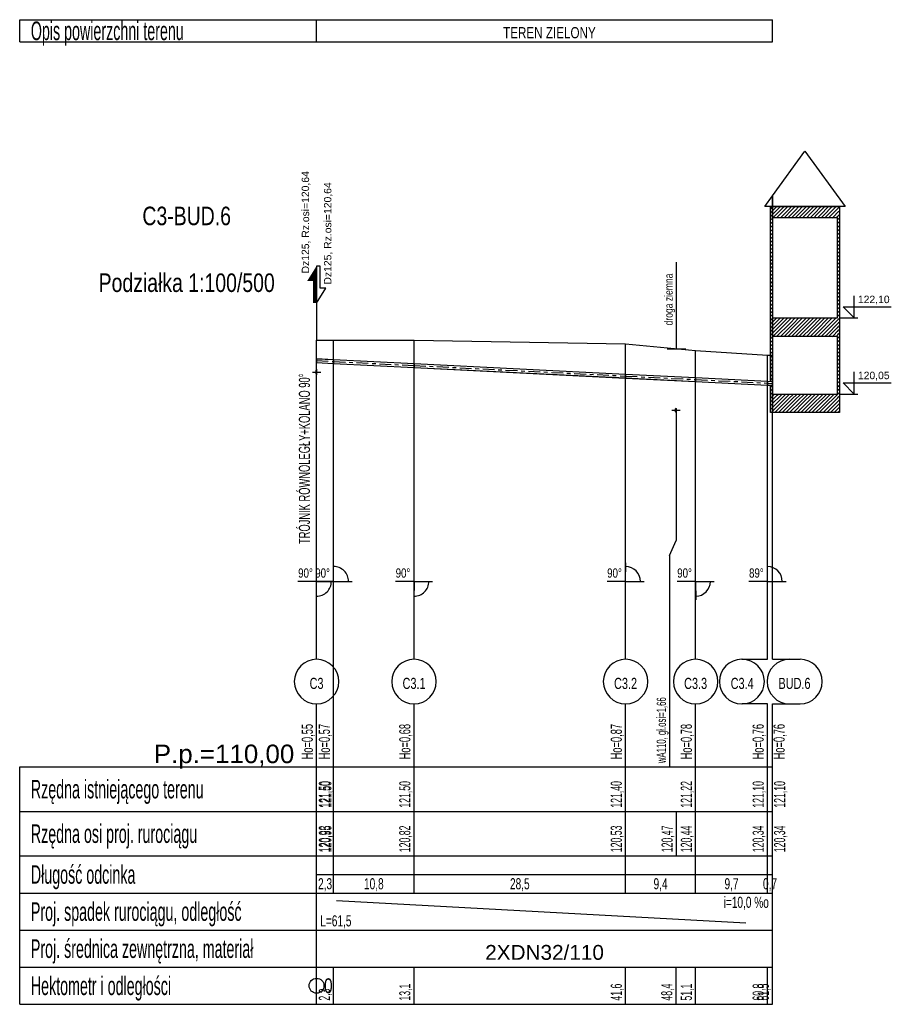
# Model space of a CAD drawing. Header units: metres. Extents: x 6594798 to 6595476, y 5882248 to 5882752.
# Tile 17 of 19: x 6595405 to 6595428, y 5882516 to 5882543. Entities that reach past the tile are written whole.
import ezdxf
from ezdxf.enums import TextEntityAlignment as Align

# ---------------------------------------------------------------- set-up
doc = ezdxf.new("R2010")
doc.units = ezdxf.units.M
doc.header["$MEASUREMENT"] = 0
doc.linetypes.add('CENTER', pattern=[50.8, 31.75, -6.35, 6.35, -6.35])
doc.layers.get('0').update_dxf_attribs({"color": 250, "linetype": 'CONTINUOUS', "lineweight": 100})
for name, color, linetype in [('CIENKA', 7, 'CONTINUOUS'), ('CIENKA2', 7, 'CONTINUOUS'), ('CIENKA_OSIOWA', 7, 'CENTER'), ('GRUBA', 7, 'CONTINUOUS'), ('SREDNIA', 7, 'CONTINUOUS')]:
    doc.layers.add(name, color=color, linetype=linetype)
doc.styles.add('Romans', font='arial.ttf')

# ---------------------------------------------------------------- blocks, each defined once
blk = doc.blocks.new('*X353')
at = {"layer": 'SREDNIA', "color": 2, "linetype": 'Continuous', "ltscale": 0.01}
for p, q in [((0.48529, 0.15038), (0.4853, 0.15039)), ((0.48529, 0.14938), (0.48531, 0.1494)), ((0.48538, 0.15047), (0.4853, 0.15039)), ((0.4853, 0.15039), (0.4853, 0.15039)), ((0.48552, 0.14961), (0.48531, 0.14941)), ((0.48531, 0.14941), (0.48531, 0.1494)), ((0.48566, 0.14875), (0.48533, 0.14842)), ((0.48581, 0.1509), (0.48538, 0.15047)), ((0.4858, 0.14989), (0.48552, 0.14961)), ((0.48579, 0.14889), (0.48566, 0.14875)), ((0.48581, 0.1489), (0.48579, 0.14889)), ((0.48581, 0.1499), (0.4858, 0.14989)), ((0.48581, 0.1509), (0.48581, 0.1509)), ((0.48529, 0.14838), (0.48532, 0.14842)), ((0.48529, 0.14738), (0.48534, 0.14743)), ((0.48529, 0.14638), (0.48535, 0.14645)), ((0.48533, 0.14842), (0.48532, 0.14842)), ((0.48535, 0.14744), (0.48534, 0.14743)), ((0.48579, 0.14788), (0.48535, 0.14744)), ((0.48536, 0.14646), (0.48535, 0.14645)), ((0.48579, 0.14688), (0.48536, 0.14646)), ((0.48529, 0.14538), (0.48537, 0.14546)), ((0.48529, 0.14438), (0.48538, 0.14447)), ((0.48529, 0.14338), (0.4854, 0.14349)), ((0.48538, 0.14547), (0.48537, 0.14546)), ((0.48579, 0.14588), (0.48538, 0.14547)), ((0.4854, 0.14449), (0.48538, 0.14447)), ((0.48579, 0.14488), (0.4854, 0.14449)), ((0.48541, 0.1435), (0.4854, 0.14349)), ((0.48579, 0.14388), (0.48541, 0.1435)), ((0.48529, 0.14238), (0.48541, 0.1425)), ((0.48529, 0.14138), (0.48542, 0.14152)), ((0.48543, 0.14252), (0.48541, 0.1425)), ((0.48545, 0.14154), (0.48542, 0.14152)), ((0.48579, 0.14288), (0.48543, 0.14252)), ((0.48579, 0.14188), (0.48545, 0.14154)), ((0.48579, 0.14088), (0.48546, 0.14055)), ((0.48529, 0.14038), (0.48544, 0.14053)), ((0.48529, 0.13938), (0.48545, 0.13954)), ((0.48529, 0.13838), (0.48547, 0.13856)), ((0.48546, 0.14055), (0.48544, 0.14053)), ((0.48548, 0.13957), (0.48545, 0.13954)), ((0.48549, 0.13859), (0.48547, 0.13856)), ((0.48579, 0.13988), (0.48548, 0.13957)), ((0.48579, 0.13888), (0.48549, 0.13859)), ((0.48529, 0.13738), (0.48548, 0.13757)), ((0.48529, 0.13638), (0.48549, 0.13659)), ((0.48529, 0.13538), (0.48551, 0.1356)), ((0.48551, 0.1376), (0.48548, 0.13757)), ((0.48553, 0.13662), (0.48549, 0.13659)), ((0.48579, 0.13788), (0.48551, 0.1376)), ((0.48554, 0.13564), (0.48551, 0.1356)), ((0.48579, 0.13688), (0.48553, 0.13662)), ((0.48579, 0.13588), (0.48554, 0.13564)), ((0.48529, 0.13438), (0.48552, 0.13461)), ((0.48529, 0.13338), (0.48554, 0.13363)), ((0.48556, 0.13465), (0.48552, 0.13461)), ((0.48558, 0.13367), (0.48554, 0.13363)), ((0.48579, 0.13488), (0.48556, 0.13465)), ((0.48579, 0.13388), (0.48558, 0.13367)), ((0.48579, 0.13288), (0.48559, 0.13269)), ((0.48529, 0.13238), (0.48555, 0.13264)), ((0.48529, 0.13138), (0.48556, 0.13166)), ((0.48529, 0.13038), (0.48558, 0.13067)), ((0.48559, 0.13269), (0.48555, 0.13264)), ((0.48561, 0.1317), (0.48556, 0.13166)), ((0.48563, 0.13072), (0.48558, 0.13067)), ((0.48579, 0.13188), (0.48561, 0.1317)), ((0.48579, 0.13088), (0.48563, 0.13072)), ((0.48529, 0.12938), (0.48559, 0.12968)), ((0.48529, 0.12838), (0.48561, 0.1287)), ((0.48529, 0.12738), (0.48562, 0.12771)), ((0.48564, 0.12973), (0.48559, 0.12968)), ((0.48566, 0.12875), (0.48561, 0.1287)), ((0.48567, 0.12777), (0.48562, 0.12771)), ((0.48579, 0.12988), (0.48564, 0.12973)), ((0.48579, 0.12888), (0.48566, 0.12875)), ((0.48579, 0.12788), (0.48567, 0.12777)), ((0.48529, 0.12638), (0.48563, 0.12673)), ((0.48529, 0.12538), (0.48565, 0.12574)), ((0.48529, 0.12438), (0.48566, 0.12475)), ((0.48569, 0.12678), (0.48563, 0.12673)), ((0.48571, 0.1258), (0.48565, 0.12574)), ((0.48572, 0.12482), (0.48566, 0.12475)), ((0.48579, 0.12688), (0.48569, 0.12678)), ((0.48579, 0.12588), (0.48571, 0.1258)), ((0.48579, 0.12488), (0.48572, 0.12482)), ((0.48529, 0.12338), (0.48568, 0.12377)), ((0.48529, 0.12238), (0.48569, 0.12278)), ((0.48574, 0.12383), (0.48568, 0.12377)), ((0.48576, 0.12285), (0.48569, 0.12278)), ((0.48579, 0.12388), (0.48574, 0.12383)), ((0.48579, 0.12288), (0.48576, 0.12285)), ((0.48529, 0.12138), (0.4857, 0.1218)), ((0.48529, 0.12038), (0.48572, 0.12081)), ((0.48529, 0.11938), (0.48573, 0.11983)), ((0.48577, 0.12187), (0.4857, 0.1218)), ((0.48579, 0.12088), (0.48572, 0.12081)), ((0.48579, 0.11988), (0.48573, 0.11983)), ((0.48579, 0.12188), (0.48577, 0.12187)), ((0.48581, 0.1209), (0.48579, 0.12088)), ((0.48579, 0.12088), (0.48579, 0.12088)), ((0.48581, 0.1199), (0.48579, 0.11988)), ((0.48579, 0.11988), (0.48579, 0.11988)), ((0.48529, 0.11838), (0.48575, 0.11884)), ((0.48529, 0.11738), (0.48576, 0.11785)), ((0.48529, 0.11638), (0.48578, 0.11687)), ((0.48579, 0.11888), (0.48575, 0.11884)), ((0.48579, 0.11788), (0.48576, 0.11785)), ((0.48579, 0.11688), (0.48578, 0.11687)), ((0.4858, 0.11889), (0.48579, 0.11888)), ((0.4858, 0.11789), (0.48579, 0.11788)), ((0.4858, 0.1169), (0.48579, 0.11688)), ((0.48581, 0.1189), (0.4858, 0.11889)), ((0.48581, 0.1179), (0.4858, 0.11789)), ((0.48581, 0.1169), (0.4858, 0.1169)), ((0.48578, 0.11587), (0.48529, 0.11538)), ((0.48574, 0.11483), (0.48529, 0.11438)), ((0.48579, 0.11488), (0.48574, 0.11483)), ((0.48579, 0.11588), (0.48578, 0.11587)), ((0.4857, 0.11379), (0.48529, 0.11338)), ((0.48565, 0.11275), (0.48529, 0.11238)), ((0.48561, 0.1117), (0.48529, 0.11138)), ((0.48579, 0.11188), (0.48561, 0.1117)), ((0.48579, 0.11288), (0.48565, 0.11275)), ((0.48579, 0.11388), (0.4857, 0.11379)), ((0.48557, 0.11066), (0.48529, 0.11038)), ((0.48552, 0.10962), (0.48529, 0.10938)), ((0.48579, 0.10888), (0.48548, 0.10857)), ((0.48579, 0.10988), (0.48552, 0.10962)), ((0.48579, 0.11088), (0.48557, 0.11066)), ((0.48548, 0.10857), (0.48529, 0.10838)), ((0.48544, 0.10753), (0.48529, 0.10738)), ((0.48539, 0.10649), (0.48529, 0.10638)), ((0.48579, 0.10688), (0.48539, 0.10649)), ((0.48579, 0.10788), (0.48544, 0.10753)), ((0.48535, 0.10544), (0.48529, 0.10538)), ((0.48531, 0.1044), (0.48529, 0.10438)), ((0.48579, 0.10488), (0.48531, 0.1044)), ((0.48579, 0.10588), (0.48535, 0.10544))]:
    blk.add_line(p, q, dxfattribs=at)
blk = doc.blocks.new('*X354')
at = {"layer": 'SREDNIA', "color": 2, "linetype": 'Continuous', "ltscale": 0.01}
for p, q in [((0.48529, 0.10238), (0.48537, 0.10246)), ((0.48529, 0.10138), (0.48554, 0.10164)), ((0.48537, 0.10246), (0.48571, 0.1028)), ((0.48554, 0.10164), (0.48579, 0.10188)), ((0.48572, 0.10081), (0.48579, 0.10088)), ((0.48529, 0.10038), (0.48572, 0.10081)), ((0.48572, 0.09981), (0.48529, 0.09938)), ((0.48561, 0.0987), (0.48529, 0.09838)), ((0.48579, 0.09889), (0.48561, 0.0987)), ((0.48579, 0.09988), (0.48572, 0.09981)), ((0.48581, 0.0999), (0.48579, 0.09988)), ((0.48581, 0.0989), (0.48579, 0.09889)), ((0.4855, 0.09759), (0.48529, 0.09738)), ((0.48539, 0.09648), (0.48529, 0.09638)), ((0.4858, 0.09689), (0.48539, 0.09648)), ((0.48581, 0.0959), (0.48541, 0.0955)), ((0.4858, 0.09789), (0.4855, 0.09759)), ((0.48581, 0.0979), (0.4858, 0.09789)), ((0.48581, 0.0969), (0.4858, 0.09689)), ((0.48581, 0.0959), (0.48581, 0.0959))]:
    blk.add_line(p, q, dxfattribs=at)
blk = doc.blocks.new('*X355')
at = {"layer": 'SREDNIA', "color": 2, "linetype": 'Continuous', "ltscale": 0.01}
for p, q in [((0.48581, 0.1509), (0.48589, 0.15099)), ((0.48581, 0.1499), (0.48675, 0.15084)), ((0.48581, 0.1489), (0.4876, 0.15069)), ((0.48589, 0.15099), (0.48591, 0.151)), ((0.48591, 0.148), (0.48845, 0.15055)), ((0.48675, 0.15084), (0.48691, 0.151)), ((0.48691, 0.148), (0.48931, 0.1504)), ((0.4876, 0.15069), (0.48791, 0.151)), ((0.48791, 0.148), (0.49016, 0.15025)), ((0.48845, 0.15055), (0.48891, 0.151)), ((0.48891, 0.148), (0.49102, 0.15011)), ((0.48931, 0.1504), (0.48991, 0.151)), ((0.48991, 0.148), (0.49187, 0.14996)), ((0.49016, 0.15025), (0.49091, 0.151)), ((0.49091, 0.148), (0.49272, 0.14981)), ((0.49102, 0.15011), (0.49191, 0.151)), ((0.49187, 0.14996), (0.49291, 0.151)), ((0.49191, 0.148), (0.49358, 0.14967)), ((0.49272, 0.14981), (0.49391, 0.151)), ((0.49291, 0.148), (0.49443, 0.14952)), ((0.49358, 0.14967), (0.49491, 0.151)), ((0.49391, 0.148), (0.49528, 0.14938)), ((0.49443, 0.14952), (0.49591, 0.151)), ((0.49491, 0.148), (0.49614, 0.14923)), ((0.49528, 0.14938), (0.49691, 0.151)), ((0.49591, 0.148), (0.49699, 0.14908)), ((0.49614, 0.14923), (0.49791, 0.151)), ((0.49691, 0.148), (0.49784, 0.14894)), ((0.49699, 0.14908), (0.49891, 0.151)), ((0.49784, 0.14894), (0.49991, 0.151)), ((0.49791, 0.148), (0.4987, 0.14879)), ((0.4987, 0.14879), (0.50091, 0.151)), ((0.49891, 0.148), (0.49955, 0.14864)), ((0.49955, 0.14864), (0.50191, 0.151)), ((0.50041, 0.1485), (0.50291, 0.151)), ((0.50126, 0.14835), (0.50379, 0.15088)), ((0.50211, 0.1482), (0.50359, 0.14968)), ((0.50339, 0.14848), (0.50381, 0.1489)), ((0.50359, 0.14968), (0.50381, 0.1499)), ((0.50379, 0.15088), (0.50381, 0.1509)), ((0.49991, 0.148), (0.50041, 0.1485)), ((0.50091, 0.148), (0.50126, 0.14835)), ((0.50191, 0.148), (0.50211, 0.1482)), ((0.50291, 0.148), (0.50297, 0.14806)), ((0.50297, 0.14806), (0.50339, 0.14848)), ((0.50381, 0.1479), (0.50331, 0.14741)), ((0.50331, 0.1474), (0.50331, 0.14741)), ((0.50331, 0.1464), (0.50332, 0.14642)), ((0.50381, 0.1469), (0.50332, 0.14642)), ((0.50331, 0.1454), (0.50333, 0.14542)), ((0.50331, 0.1444), (0.50334, 0.14443)), ((0.50331, 0.1434), (0.50335, 0.14344)), ((0.50381, 0.1459), (0.50333, 0.14542)), ((0.50381, 0.1449), (0.50334, 0.14443)), ((0.50381, 0.1439), (0.50335, 0.14344)), ((0.50331, 0.1424), (0.50336, 0.14245)), ((0.50331, 0.1414), (0.50337, 0.14146)), ((0.50381, 0.1429), (0.50336, 0.14245)), ((0.50381, 0.1419), (0.50337, 0.14146)), ((0.50381, 0.1409), (0.50338, 0.14047)), ((0.50331, 0.1404), (0.50338, 0.14047)), ((0.50331, 0.1394), (0.50339, 0.13948)), ((0.50331, 0.1384), (0.5034, 0.13849)), ((0.50381, 0.1399), (0.50339, 0.13948)), ((0.50381, 0.1389), (0.5034, 0.13849)), ((0.50331, 0.1374), (0.50341, 0.1375)), ((0.50331, 0.1364), (0.50342, 0.13651)), ((0.50331, 0.1354), (0.50343, 0.13552)), ((0.50381, 0.1379), (0.50341, 0.1375)), ((0.50381, 0.1369), (0.50342, 0.13651)), ((0.50381, 0.1359), (0.50343, 0.13552)), ((0.50331, 0.1344), (0.50344, 0.13453)), ((0.50331, 0.1334), (0.50345, 0.13354)), ((0.50381, 0.1349), (0.50344, 0.13453)), ((0.50381, 0.1339), (0.50345, 0.13354)), ((0.50381, 0.1329), (0.50345, 0.13255)), ((0.50331, 0.1324), (0.50345, 0.13255)), ((0.50331, 0.1314), (0.50346, 0.13156)), ((0.50331, 0.1304), (0.50347, 0.13057)), ((0.50381, 0.1319), (0.50346, 0.13156)), ((0.50381, 0.1309), (0.50347, 0.13057)), ((0.50331, 0.1294), (0.50348, 0.12958)), ((0.50331, 0.1284), (0.50349, 0.12858)), ((0.50331, 0.1274), (0.5035, 0.12759)), ((0.50381, 0.1299), (0.50348, 0.12958)), ((0.50381, 0.1289), (0.50349, 0.12858)), ((0.50381, 0.1279), (0.5035, 0.12759)), ((0.50331, 0.1264), (0.50351, 0.1266)), ((0.50331, 0.1254), (0.50352, 0.12561)), ((0.50381, 0.1269), (0.50351, 0.1266)), ((0.50381, 0.1259), (0.50352, 0.12561)), ((0.50381, 0.1249), (0.50353, 0.12462)), ((0.50331, 0.1244), (0.50353, 0.12462)), ((0.50331, 0.1234), (0.50354, 0.12363)), ((0.50331, 0.1224), (0.50355, 0.12264)), ((0.50381, 0.1239), (0.50354, 0.12363)), ((0.50381, 0.1229), (0.50355, 0.12264)), ((0.48581, 0.1209), (0.48589, 0.12098)), ((0.48581, 0.1199), (0.48666, 0.12076)), ((0.48581, 0.1189), (0.48744, 0.12053)), ((0.48581, 0.1179), (0.48822, 0.12031)), ((0.48581, 0.1169), (0.489, 0.12009)), ((0.48589, 0.12098), (0.48591, 0.121)), ((0.48591, 0.116), (0.48977, 0.11987)), ((0.48666, 0.12076), (0.48691, 0.121)), ((0.48691, 0.116), (0.49055, 0.11964)), ((0.48744, 0.12053), (0.48791, 0.121)), ((0.48822, 0.12031), (0.48891, 0.121)), ((0.489, 0.12009), (0.48991, 0.121)), ((0.48977, 0.11987), (0.49091, 0.121)), ((0.49055, 0.11964), (0.49191, 0.121)), ((0.49133, 0.11942), (0.49291, 0.121)), ((0.49211, 0.1192), (0.49391, 0.121)), ((0.49289, 0.11898), (0.49491, 0.121)), ((0.49366, 0.11876), (0.49591, 0.121)), ((0.49444, 0.11853), (0.49691, 0.121)), ((0.49522, 0.11831), (0.49791, 0.121)), ((0.496, 0.11809), (0.49891, 0.121)), ((0.49677, 0.11787), (0.49991, 0.121)), ((0.49755, 0.11764), (0.50091, 0.121)), ((0.49833, 0.11742), (0.50191, 0.121)), ((0.49911, 0.1172), (0.50291, 0.121)), ((0.49989, 0.11698), (0.50331, 0.1204)), ((0.50331, 0.1214), (0.50356, 0.12165)), ((0.50331, 0.1204), (0.50332, 0.12041)), ((0.50331, 0.1194), (0.50334, 0.11943)), ((0.50332, 0.12041), (0.50357, 0.12066)), ((0.50334, 0.11943), (0.50358, 0.11967)), ((0.50381, 0.1219), (0.50356, 0.12165)), ((0.50381, 0.1209), (0.50357, 0.12066)), ((0.50381, 0.1199), (0.50358, 0.11967)), ((0.48791, 0.116), (0.49133, 0.11942)), ((0.48891, 0.116), (0.49211, 0.1192)), ((0.48991, 0.116), (0.49289, 0.11898)), ((0.49091, 0.116), (0.49366, 0.11876)), ((0.49191, 0.116), (0.49444, 0.11853)), ((0.49291, 0.116), (0.49522, 0.11831)), ((0.49391, 0.116), (0.496, 0.11809)), ((0.49491, 0.116), (0.49677, 0.11787)), ((0.49591, 0.116), (0.49755, 0.11764)), ((0.49691, 0.116), (0.49833, 0.11742)), ((0.49791, 0.116), (0.49911, 0.1172)), ((0.49891, 0.116), (0.49989, 0.11698)), ((0.50066, 0.11676), (0.50331, 0.1194)), ((0.50144, 0.11653), (0.50331, 0.1184)), ((0.50222, 0.11631), (0.50331, 0.1174)), ((0.50331, 0.1184), (0.50336, 0.11845)), ((0.50331, 0.1174), (0.50338, 0.11747)), ((0.50336, 0.11845), (0.50359, 0.11868)), ((0.50338, 0.11747), (0.5036, 0.11769)), ((0.50381, 0.1189), (0.50359, 0.11868)), ((0.50381, 0.1179), (0.5036, 0.11769)), ((0.50381, 0.1169), (0.50361, 0.1167)), ((0.49991, 0.116), (0.50066, 0.11676)), ((0.50091, 0.116), (0.50144, 0.11653)), ((0.50191, 0.116), (0.50222, 0.11631)), ((0.50291, 0.116), (0.503, 0.11609)), ((0.503, 0.11609), (0.50331, 0.1164)), ((0.50331, 0.1164), (0.5034, 0.11649)), ((0.50331, 0.1154), (0.50332, 0.11541)), ((0.50331, 0.1144), (0.50335, 0.11444)), ((0.50332, 0.11541), (0.50342, 0.11551)), ((0.50335, 0.11444), (0.50343, 0.11453)), ((0.5034, 0.11649), (0.50361, 0.1167)), ((0.50342, 0.11551), (0.50362, 0.11571)), ((0.50343, 0.11453), (0.50362, 0.11472)), ((0.50381, 0.1159), (0.50362, 0.11571)), ((0.50381, 0.1149), (0.50362, 0.11472)), ((0.50331, 0.1134), (0.50337, 0.11346)), ((0.50331, 0.1124), (0.50339, 0.11249)), ((0.50331, 0.1114), (0.50342, 0.11151)), ((0.50337, 0.11346), (0.50345, 0.11355)), ((0.50339, 0.11249), (0.50347, 0.11257)), ((0.50342, 0.11151), (0.50349, 0.11158)), ((0.50345, 0.11355), (0.50363, 0.11373)), ((0.50347, 0.11257), (0.50364, 0.11274)), ((0.50349, 0.11158), (0.50365, 0.11175)), ((0.50381, 0.1139), (0.50363, 0.11373)), ((0.50381, 0.1129), (0.50364, 0.11274)), ((0.50381, 0.1119), (0.50365, 0.11175)), ((0.50331, 0.1104), (0.50344, 0.11053)), ((0.50331, 0.1094), (0.50346, 0.10956)), ((0.50344, 0.11053), (0.50351, 0.1106)), ((0.50346, 0.10956), (0.50353, 0.10962)), ((0.50351, 0.1106), (0.50366, 0.11075)), ((0.50353, 0.10962), (0.50367, 0.10976)), ((0.50381, 0.1109), (0.50366, 0.11075)), ((0.50381, 0.1099), (0.50367, 0.10976)), ((0.50381, 0.1089), (0.50368, 0.10877)), ((0.50331, 0.1084), (0.50349, 0.10858)), ((0.50331, 0.1074), (0.50351, 0.1076)), ((0.50331, 0.1064), (0.50354, 0.10663)), ((0.50349, 0.10858), (0.50355, 0.10864)), ((0.50351, 0.1076), (0.50357, 0.10766)), ((0.50354, 0.10663), (0.50359, 0.10668)), ((0.50355, 0.10864), (0.50368, 0.10877)), ((0.50357, 0.10766), (0.50369, 0.10778)), ((0.50359, 0.10668), (0.5037, 0.10679)), ((0.50381, 0.1079), (0.50369, 0.10778)), ((0.50381, 0.1069), (0.5037, 0.10679)), ((0.50331, 0.1054), (0.50356, 0.10565)), ((0.50331, 0.1044), (0.50358, 0.10468)), ((0.50331, 0.1034), (0.50361, 0.1037)), ((0.50356, 0.10565), (0.50361, 0.1057)), ((0.50358, 0.10468), (0.50363, 0.10472)), ((0.50361, 0.1057), (0.50371, 0.1058)), ((0.50361, 0.1037), (0.50365, 0.10374)), ((0.50363, 0.10472), (0.50372, 0.10481)), ((0.50365, 0.10374), (0.50373, 0.10382)), ((0.50381, 0.1059), (0.50371, 0.1058)), ((0.50381, 0.1049), (0.50372, 0.10481)), ((0.50381, 0.1039), (0.50373, 0.10382)), ((0.50331, 0.1024), (0.50363, 0.10272)), ((0.50331, 0.1014), (0.50366, 0.10175)), ((0.50363, 0.10272), (0.50367, 0.10276)), ((0.50366, 0.10175), (0.50368, 0.10178)), ((0.50367, 0.10276), (0.50374, 0.10283)), ((0.50368, 0.10178), (0.50375, 0.10184)), ((0.5037, 0.1008), (0.50376, 0.10085)), ((0.50381, 0.1029), (0.50374, 0.10283)), ((0.50381, 0.1019), (0.50375, 0.10184)), ((0.50381, 0.1009), (0.50376, 0.10085)), ((0.48581, 0.0999), (0.48628, 0.10037)), ((0.48581, 0.0989), (0.48706, 0.10015)), ((0.48581, 0.0979), (0.48784, 0.09993)), ((0.48581, 0.0969), (0.48863, 0.09972)), ((0.48581, 0.0959), (0.48941, 0.0995)), ((0.48628, 0.10037), (0.48641, 0.1005)), ((0.48641, 0.0955), (0.49019, 0.09928)), ((0.48706, 0.10015), (0.48741, 0.1005)), ((0.48741, 0.0955), (0.49097, 0.09907)), ((0.48784, 0.09993), (0.48841, 0.1005)), ((0.48841, 0.0955), (0.49176, 0.09885)), ((0.48863, 0.09972), (0.48941, 0.1005)), ((0.48941, 0.0995), (0.49041, 0.1005)), ((0.48941, 0.0955), (0.49254, 0.09863)), ((0.49019, 0.09928), (0.49141, 0.1005)), ((0.49041, 0.0955), (0.49332, 0.09841)), ((0.49097, 0.09907), (0.49241, 0.1005)), ((0.49141, 0.0955), (0.4941, 0.0982)), ((0.49176, 0.09885), (0.49341, 0.1005)), ((0.49254, 0.09863), (0.49441, 0.1005)), ((0.49332, 0.09841), (0.49541, 0.1005)), ((0.4941, 0.0982), (0.49641, 0.1005)), ((0.49489, 0.09798), (0.49741, 0.1005)), ((0.49567, 0.09776), (0.49841, 0.1005)), ((0.49645, 0.09754), (0.49941, 0.1005)), ((0.49723, 0.09733), (0.50041, 0.1005)), ((0.49802, 0.09711), (0.50141, 0.1005)), ((0.4988, 0.09689), (0.50241, 0.1005)), ((0.49958, 0.09667), (0.50332, 0.10041)), ((0.50036, 0.09646), (0.50341, 0.0995)), ((0.50115, 0.09624), (0.5035, 0.09859)), ((0.50332, 0.10041), (0.50368, 0.10077)), ((0.50341, 0.0995), (0.5037, 0.0998)), ((0.5035, 0.09859), (0.50373, 0.09882)), ((0.50368, 0.10077), (0.5037, 0.1008)), ((0.5037, 0.0998), (0.50372, 0.09982)), ((0.50372, 0.09982), (0.50377, 0.09986)), ((0.50373, 0.09882), (0.50374, 0.09883)), ((0.50374, 0.09883), (0.50378, 0.09887)), ((0.50381, 0.0999), (0.50377, 0.09986)), ((0.50381, 0.0989), (0.50378, 0.09887)), ((0.49241, 0.0955), (0.49489, 0.09798)), ((0.49341, 0.0955), (0.49567, 0.09776)), ((0.49441, 0.0955), (0.49645, 0.09754)), ((0.49541, 0.0955), (0.49723, 0.09733)), ((0.49641, 0.0955), (0.49802, 0.09711)), ((0.49741, 0.0955), (0.4988, 0.09689)), ((0.49841, 0.0955), (0.49958, 0.09667)), ((0.49941, 0.0955), (0.50036, 0.09646)), ((0.50041, 0.0955), (0.50115, 0.09624)), ((0.50141, 0.0955), (0.50193, 0.09602)), ((0.50193, 0.09602), (0.50359, 0.09768)), ((0.50241, 0.0955), (0.50271, 0.0958)), ((0.50271, 0.0958), (0.50368, 0.09677)), ((0.50341, 0.0955), (0.50349, 0.09559)), ((0.50349, 0.09559), (0.50377, 0.09586)), ((0.50359, 0.09768), (0.50375, 0.09784)), ((0.50368, 0.09677), (0.50377, 0.09687)), ((0.50375, 0.09784), (0.50376, 0.09785)), ((0.50376, 0.09785), (0.50379, 0.09788)), ((0.50377, 0.09687), (0.50378, 0.09687)), ((0.50377, 0.09586), (0.5038, 0.09589)), ((0.50378, 0.09687), (0.50379, 0.09689)), ((0.50381, 0.0979), (0.50379, 0.09788)), ((0.50381, 0.0969), (0.50379, 0.09689)), ((0.50381, 0.0959), (0.5038, 0.0959)), ((0.5038, 0.09589), (0.5038, 0.0959)), ((0.5038, 0.09589), (0.5038, 0.09589))]:
    blk.add_line(p, q, dxfattribs=at)

msp = doc.modelspace()

# ---------------------------------------------------------------- linework, layer by layer
at = {"layer": 'CIENKA', "linetype": 'Continuous', "ltscale": 0.01}
for p, q in [((6595404.677, 5882541.955), (6595404.677, 5882542.555)), ((6595404.677, 5882542.555), (6595412.677, 5882542.555)), ((6595412.677, 5882541.955), (6595412.677, 5882542.555)), ((6595412.677, 5882542.555), (6595424.967, 5882542.555)), ((6595424.967, 5882541.955), (6595424.967, 5882542.555)), ((6595404.677, 5882541.955), (6595412.677, 5882541.955)), ((6595412.677, 5882541.955), (6595424.967, 5882541.955)), ((6595422.375, 5882534.216), (6595422.375, 5882536.016)), ((6595412.777, 5882535.916), (6595412.677, 5882535.916)), ((6595412.677, 5882535.916), (6595412.677, 5882534.916)), ((6595412.777, 5882535.316), (6595412.777, 5882535.916)), ((6595412.677, 5882534.916), (6595412.927, 5882535.316)), ((6595412.927, 5882535.316), (6595412.777, 5882535.316)), ((6595412.677, 5882534.916), (6595412.677, 5882534.516)), ((6595412.677, 5882534.916), (6595412.677, 5882534.516)), ((6595412.677, 5882534.516), (6595412.677, 5882533.916)), ((6595422.375, 5882533.816), (6595422.375, 5882534.216)), ((6595412.677, 5882525.316), (6595412.677, 5882533.916)), ((6595413.138, 5882524.116), (6595413.138, 5882533.916)), ((6595415.305, 5882525.316), (6595415.305, 5882533.916)), ((6595421.005, 5882525.316), (6595421.005, 5882533.816)), ((6595422.375, 5882533.686), (6595422.375, 5882533.816)), ((6595422.893, 5882525.316), (6595422.893, 5882533.636)), ((6595424.829, 5882525.316), (6595424.829, 5882533.516)), ((6595424.967, 5882525.316), (6595424.967, 5882533.516)), ((6595412.564, 5882533.056), (6595412.789, 5882533.056)), ((6595412.564, 5882533.056), (6595412.789, 5882533.056)), ((6595422.254, 5882532.027), (6595422.476, 5882532.027)), ((6595422.365, 5882532.027), (6595422.365, 5882528.516)), ((6595422.193, 5882528.116), (6595422.365, 5882528.516)), ((6595422.193, 5882528.116), (6595422.193, 5882522.416)), ((6595412.677, 5882527.416), (6595413.177, 5882527.416)), ((6595413.138, 5882527.416), (6595413.638, 5882527.416)), ((6595415.305, 5882527.416), (6595415.805, 5882527.416)), ((6595421.005, 5882527.416), (6595421.505, 5882527.416)), ((6595422.893, 5882527.416), (6595423.393, 5882527.416)), ((6595424.829, 5882527.416), (6595425.329, 5882527.416)), ((6595425.408, 5882525.316), (6595425.708, 5882525.316)), ((6595412.677, 5882522.416), (6595412.677, 5882524.116)), ((6595413.138, 5882522.416), (6595413.138, 5882524.116)), ((6595415.305, 5882522.416), (6595415.305, 5882524.116)), ((6595421.005, 5882522.416), (6595421.005, 5882524.116)), ((6595422.893, 5882522.416), (6595422.893, 5882524.116)), ((6595424.829, 5882522.416), (6595424.829, 5882524.116)), ((6595424.967, 5882522.416), (6595424.967, 5882524.116)), ((6595425.408, 5882524.116), (6595425.708, 5882524.116)), ((6595404.677, 5882521.216), (6595404.677, 5882522.416)), ((6595404.677, 5882522.416), (6595412.677, 5882522.416)), ((6595412.677, 5882521.216), (6595412.677, 5882522.416)), ((6595412.677, 5882522.416), (6595424.967, 5882522.416)), ((6595413.138, 5882521.216), (6595413.138, 5882522.416)), ((6595415.305, 5882521.216), (6595415.305, 5882522.416)), ((6595421.005, 5882521.216), (6595421.005, 5882522.416)), ((6595422.893, 5882521.216), (6595422.893, 5882522.416)), ((6595424.829, 5882521.216), (6595424.829, 5882522.416)), ((6595424.967, 5882521.216), (6595424.967, 5882522.416)), ((6595404.677, 5882521.216), (6595412.677, 5882521.216)), ((6595404.677, 5882520.016), (6595404.677, 5882521.216)), ((6595412.677, 5882521.216), (6595424.967, 5882521.216)), ((6595412.677, 5882520.016), (6595412.677, 5882521.216)), ((6595413.138, 5882520.016), (6595413.138, 5882521.216)), ((6595415.305, 5882520.016), (6595415.305, 5882521.216)), ((6595421.005, 5882520.016), (6595421.005, 5882521.216)), ((6595422.375, 5882520.016), (6595422.375, 5882521.216)), ((6595422.893, 5882520.016), (6595422.893, 5882521.216)), ((6595424.829, 5882520.016), (6595424.829, 5882521.216)), ((6595424.967, 5882520.016), (6595424.967, 5882521.216)), ((6595404.677, 5882520.016), (6595412.677, 5882520.016)), ((6595404.677, 5882519.016), (6595404.677, 5882520.016)), ((6595412.677, 5882520.016), (6595424.967, 5882520.016)), ((6595412.677, 5882519.016), (6595412.677, 5882520.016)), ((6595413.138, 5882519.016), (6595413.138, 5882520.016)), ((6595415.305, 5882519.016), (6595415.305, 5882520.016)), ((6595421.005, 5882519.016), (6595421.005, 5882520.016)), ((6595422.893, 5882519.016), (6595422.893, 5882520.016)), ((6595424.829, 5882519.016), (6595424.829, 5882520.016)), ((6595424.967, 5882519.016), (6595424.967, 5882520.016)), ((6595412.677, 5882519.516), (6595424.967, 5882519.516)), ((6595404.677, 5882519.016), (6595412.677, 5882519.016)), ((6595404.677, 5882518.016), (6595404.677, 5882519.016)), ((6595412.677, 5882519.016), (6595424.967, 5882519.016)), ((6595412.677, 5882518.016), (6595412.677, 5882519.016)), ((6595424.967, 5882518.016), (6595424.967, 5882519.016)), ((6595404.677, 5882518.016), (6595412.677, 5882518.016)), ((6595404.677, 5882517.016), (6595404.677, 5882518.016)), ((6595412.677, 5882518.016), (6595424.967, 5882518.016)), ((6595412.677, 5882517.016), (6595412.677, 5882518.016)), ((6595424.967, 5882517.016), (6595424.967, 5882518.016)), ((6595404.677, 5882517.016), (6595412.677, 5882517.016)), ((6595404.677, 5882516.016), (6595404.677, 5882517.016)), ((6595412.677, 5882517.016), (6595424.967, 5882517.016)), ((6595412.677, 5882516.016), (6595412.677, 5882517.016)), ((6595412.677, 5882516.016), (6595412.677, 5882517.016)), ((6595412.677, 5882516.016), (6595412.677, 5882517.016)), ((6595413.138, 5882516.016), (6595413.138, 5882517.016)), ((6595415.305, 5882516.016), (6595415.305, 5882517.016)), ((6595421.005, 5882516.016), (6595421.005, 5882517.016)), ((6595422.365, 5882516.016), (6595422.365, 5882517.016)), ((6595422.893, 5882516.016), (6595422.893, 5882517.016)), ((6595424.829, 5882516.016), (6595424.829, 5882517.016)), ((6595424.967, 5882516.016), (6595424.967, 5882517.016)), ((6595404.677, 5882516.016), (6595412.677, 5882516.016)), ((6595412.677, 5882516.016), (6595424.967, 5882516.016))]:
    msp.add_line(p, q, dxfattribs=at)
at = {"layer": 'CIENKA', "linetype": 'Continuous'}
for p, q in [((6595424.136, 5882525.316), (6595424.829, 5882525.316)), ((6595424.967, 5882525.316), (6595425.558, 5882525.316)), ((6595424.829, 5882524.116), (6595424.148, 5882524.116)), ((6595424.967, 5882524.116), (6595425.558, 5882524.116))]:
    msp.add_line(p, q, dxfattribs=at)
at = {"layer": 'CIENKA', "linetype": 'Continuous', "ltscale": 0.01}
for points in [[(6595412.677, 5882535.916, 0, 0.221, 0), (6595412.571, 5882535.546, 0, 0.221, 0)], [(6595412.618, 5882535.622, 0.242, 0, 0), (6595412.427, 5882535.516, 0.242, 0, 0)]]:
    msp.add_lwpolyline(points, format="xyseb", dxfattribs=at)
at = {"layer": 'CIENKA', "linetype": 'Continuous', "ltscale": 0.01, "const_width": 0.1}
msp.add_lwpolyline([(6595412.627, 5882535.516), (6595412.627, 5882534.916)], dxfattribs=at)
at = {"layer": 'CIENKA', "linetype": 'Continuous', "ltscale": 0.01}
msp.add_circle((6595412.677, 5882516.516), 0.2, dxfattribs=at)
for centre, radius, start, end in [((6595413.138, 5882527.416), 0.4, 0, 90.0044), ((6595421.005, 5882527.416), 0.4, 0, 89.5688), ((6595424.829, 5882527.416), 0.4, 0, 89.4159), ((6595412.677, 5882527.416), 0.4, 269.7934, 0), ((6595415.305, 5882527.416), 0.4, 269.7934, 0), ((6595422.893, 5882527.416), 0.4, 270.4312, 0), ((6595412.677, 5882524.716), 0.6, 90, 270), ((6595412.677, 5882524.716), 0.6, 270, 90), ((6595415.305, 5882524.716), 0.6, 90, 270), ((6595415.305, 5882524.716), 0.6, 270, 90), ((6595421.005, 5882524.716), 0.6, 90, 270), ((6595421.005, 5882524.716), 0.6, 270, 90), ((6595422.893, 5882524.716), 0.6, 90, 270), ((6595422.893, 5882524.716), 0.6, 270, 90), ((6595424.136, 5882524.716), 0.6, 90, 270), ((6595424.148, 5882524.716), 0.6, 270, 90), ((6595425.421, 5882524.716), 0.6, 90, 270), ((6595425.708, 5882524.716), 0.6, 270, 90)]:
    msp.add_arc(centre, radius, start, end, dxfattribs=at)
at = {"layer": 'CIENKA2', "linetype": 'Continuous', "ltscale": 0.01}
for p, q in [((6595427.167, 5882534.516), (6595427.167, 5882535.116)), ((6595427.167, 5882534.516), (6595426.867, 5882534.816)), ((6595426.867, 5882534.816), (6595428.167, 5882534.816)), ((6595426.767, 5882534.516), (6595427.267, 5882534.516)), ((6595427.167, 5882532.466), (6595427.167, 5882533.066)), ((6595427.167, 5882532.466), (6595426.867, 5882532.766)), ((6595426.867, 5882532.766), (6595428.167, 5882532.766)), ((6595426.767, 5882532.466), (6595427.267, 5882532.466))]:
    msp.add_line(p, q, dxfattribs=at)
at = {"layer": 'CIENKA_OSIOWA', "linetype": 'CENTER', "ltscale": 0.01}
for p, q in [((6595412.677, 5882533.366), (6595413.138, 5882533.343)), ((6595413.138, 5882533.343), (6595415.305, 5882533.235)), ((6595415.305, 5882533.235), (6595421.005, 5882532.95)), ((6595421.005, 5882532.95), (6595422.893, 5882532.856)), ((6595422.893, 5882532.856), (6595424.829, 5882532.759)), ((6595424.829, 5882532.759), (6595424.967, 5882532.752))]:
    msp.add_line(p, q, dxfattribs=at)
at = {"layer": 'GRUBA', "linetype": 'Continuous', "ltscale": 0.01}
for p, q in [((6595412.677, 5882533.916), (6595413.138, 5882533.916)), ((6595413.138, 5882533.916), (6595415.305, 5882533.916)), ((6595415.305, 5882533.916), (6595421.005, 5882533.816)), ((6595421.005, 5882533.816), (6595422.893, 5882533.636)), ((6595422.125, 5882533.686), (6595422.625, 5882533.686)), ((6595422.893, 5882533.636), (6595424.829, 5882533.516)), ((6595424.829, 5882533.516), (6595424.967, 5882533.516)), ((6595412.664, 5882533.006), (6595412.664, 5882533.106)), ((6595412.664, 5882533.006), (6595412.664, 5882533.106)), ((6595412.689, 5882533.006), (6595412.689, 5882533.106)), ((6595412.689, 5882533.006), (6595412.689, 5882533.106)), ((6595422.354, 5882531.983), (6595422.354, 5882532.071)), ((6595422.376, 5882531.983), (6595422.376, 5882532.071))]:
    msp.add_line(p, q, dxfattribs=at)
for centre, radius, start, end in [((6595412.677, 5882533.106), 0.0125, 0, 180), ((6595412.677, 5882533.106), 0.0125, 0, 180), ((6595412.677, 5882533.006), 0.0125, 180, 0), ((6595412.677, 5882533.006), 0.0125, 180, 0), ((6595422.365, 5882532.071), 0.011, 0, 180), ((6595422.365, 5882531.983), 0.011, 180, 0)]:
    msp.add_arc(centre, radius, start, end, dxfattribs=at)
at = {"layer": 'SREDNIA', "linetype": 'Continuous', "ltscale": 0.01}
for p, q in [((6595412.677, 5882533.916), (6595413.138, 5882533.916)), ((6595413.138, 5882533.916), (6595415.305, 5882533.916)), ((6595415.305, 5882533.916), (6595421.005, 5882533.816)), ((6595421.005, 5882533.816), (6595422.893, 5882533.636)), ((6595422.893, 5882533.636), (6595424.829, 5882533.516)), ((6595412.677, 5882533.421), (6595412.677, 5882533.418)), ((6595412.677, 5882533.421), (6595413.138, 5882533.398)), ((6595412.677, 5882533.418), (6595412.677, 5882533.314)), ((6595412.677, 5882533.418), (6595413.138, 5882533.395)), ((6595412.677, 5882533.314), (6595412.677, 5882533.311)), ((6595412.677, 5882533.314), (6595413.138, 5882533.291)), ((6595412.677, 5882533.311), (6595413.138, 5882533.288)), ((6595413.138, 5882533.398), (6595413.138, 5882533.395)), ((6595413.138, 5882533.398), (6595413.138, 5882533.395)), ((6595413.138, 5882533.398), (6595415.305, 5882533.29)), ((6595413.138, 5882533.395), (6595413.138, 5882533.291)), ((6595413.138, 5882533.395), (6595413.138, 5882533.291)), ((6595413.138, 5882533.395), (6595415.305, 5882533.287)), ((6595413.138, 5882533.291), (6595413.138, 5882533.288)), ((6595413.138, 5882533.291), (6595413.138, 5882533.288)), ((6595413.138, 5882533.291), (6595415.305, 5882533.183)), ((6595413.138, 5882533.288), (6595415.305, 5882533.18)), ((6595415.305, 5882533.29), (6595415.305, 5882533.287)), ((6595415.305, 5882533.29), (6595415.305, 5882533.287)), ((6595415.305, 5882533.29), (6595421.005, 5882533.005)), ((6595415.305, 5882533.287), (6595415.305, 5882533.183)), ((6595415.305, 5882533.287), (6595415.305, 5882533.183)), ((6595415.305, 5882533.287), (6595421.005, 5882533.002)), ((6595424.829, 5882533.516), (6595424.967, 5882533.516)), ((6595415.305, 5882533.183), (6595415.305, 5882533.18)), ((6595415.305, 5882533.183), (6595415.305, 5882533.18)), ((6595415.305, 5882533.183), (6595421.005, 5882532.898)), ((6595415.305, 5882533.18), (6595421.005, 5882532.895)), ((6595421.005, 5882533.005), (6595421.005, 5882533.002)), ((6595421.005, 5882533.005), (6595421.005, 5882533.002)), ((6595421.005, 5882533.005), (6595422.893, 5882532.911)), ((6595421.005, 5882533.002), (6595421.005, 5882532.898)), ((6595421.005, 5882533.002), (6595421.005, 5882532.898)), ((6595421.005, 5882533.002), (6595422.893, 5882532.908)), ((6595421.005, 5882532.898), (6595421.005, 5882532.895)), ((6595421.005, 5882532.898), (6595421.005, 5882532.895)), ((6595421.005, 5882532.898), (6595422.893, 5882532.804)), ((6595421.005, 5882532.895), (6595422.893, 5882532.801)), ((6595422.893, 5882532.911), (6595422.893, 5882532.908)), ((6595422.893, 5882532.911), (6595422.893, 5882532.908)), ((6595422.893, 5882532.911), (6595424.829, 5882532.814)), ((6595422.893, 5882532.908), (6595422.893, 5882532.804)), ((6595422.893, 5882532.908), (6595422.893, 5882532.804)), ((6595422.893, 5882532.908), (6595424.829, 5882532.811)), ((6595422.893, 5882532.804), (6595422.893, 5882532.801)), ((6595422.893, 5882532.804), (6595422.893, 5882532.801)), ((6595422.893, 5882532.804), (6595424.829, 5882532.707)), ((6595422.893, 5882532.801), (6595424.829, 5882532.704)), ((6595424.829, 5882532.814), (6595424.829, 5882532.811)), ((6595424.829, 5882532.814), (6595424.829, 5882532.811)), ((6595424.829, 5882532.814), (6595424.967, 5882532.807)), ((6595424.829, 5882532.811), (6595424.829, 5882532.707)), ((6595424.829, 5882532.811), (6595424.829, 5882532.707)), ((6595424.829, 5882532.811), (6595424.967, 5882532.804)), ((6595424.967, 5882532.807), (6595424.967, 5882532.804)), ((6595424.967, 5882532.804), (6595424.967, 5882532.7)), ((6595424.829, 5882532.707), (6595424.829, 5882532.704)), ((6595424.829, 5882532.707), (6595424.829, 5882532.704)), ((6595424.829, 5882532.707), (6595424.967, 5882532.7)), ((6595424.829, 5882532.704), (6595424.967, 5882532.697)), ((6595424.967, 5882532.7), (6595424.967, 5882532.697)), ((6595413.138, 5882527.416), (6595413.138, 5882527.916)), ((6595421.005, 5882527.416), (6595421.009, 5882527.916)), ((6595424.829, 5882527.416), (6595424.834, 5882527.916)), ((6595412.677, 5882527.416), (6595412.177, 5882527.416)), ((6595413.138, 5882527.416), (6595412.638, 5882527.416)), ((6595415.305, 5882527.416), (6595414.805, 5882527.416)), ((6595415.305, 5882527.416), (6595415.303, 5882526.916)), ((6595421.005, 5882527.416), (6595420.505, 5882527.416)), ((6595422.893, 5882527.416), (6595422.393, 5882527.416)), ((6595422.893, 5882527.416), (6595422.897, 5882526.916)), ((6595424.829, 5882527.416), (6595424.329, 5882527.416)), ((6595413.217, 5882518.816), (6595424.247, 5882518.216))]:
    msp.add_line(p, q, dxfattribs=at)
for points in [[(6595425.841, 5882539.016), (6595426.927, 5882537.516), (6595424.967, 5882537.516), (6595424.967, 5882537.809), (6595425.841, 5882539.016)], [(6595424.967, 5882537.516), (6595424.755, 5882537.516), (6595424.967, 5882537.809), (6595424.967, 5882537.516)], [(6595424.967, 5882537.516), (6595424.967, 5882537.216), (6595424.965, 5882537.216), (6595424.965, 5882534.516), (6595424.967, 5882534.516), (6595424.967, 5882534.016), (6595424.965, 5882534.016), (6595424.965, 5882532.806), (6595424.915, 5882532.809), (6595424.915, 5882537.516), (6595424.967, 5882537.516)], [(6595426.767, 5882537.516), (6595426.767, 5882531.966), (6595424.967, 5882531.966), (6595424.967, 5882532.466), (6595426.717, 5882532.466), (6595426.717, 5882534.016), (6595424.967, 5882534.016), (6595424.967, 5882534.516), (6595426.717, 5882534.516), (6595426.717, 5882537.216), (6595424.967, 5882537.216), (6595424.967, 5882537.516), (6595426.767, 5882537.516)], [(6595424.965, 5882532.696), (6595424.965, 5882532.466), (6595424.967, 5882532.466), (6595424.967, 5882531.966), (6595424.915, 5882531.966), (6595424.915, 5882532.699), (6595424.965, 5882532.696)]]:
    msp.add_lwpolyline(points, dxfattribs=at)

# ---------------------------------------------------------------- block references
at = {"linetype": 'Continuous', "xscale": 100, "yscale": 100, "zscale": 100}
for name in ['*X355', '*X353', '*X354']:
    msp.add_blockref(name, (6595376.386, 5882522.416), dxfattribs=at)

# ---------------------------------------------------------------- texts
at = {"layer": 'CIENKA', "linetype": 'Continuous', "ltscale": 0.01, "style": 'Romans', "width": 0.55}
for s, p in [('Opis powierzchni terenu', (6595404.977, 5882542.005)), ('Rzędna istniejącego terenu', (6595404.977, 5882521.566)), ('Rzędna osi proj. rurociągu', (6595404.977, 5882520.366)), ('Długość odcinka', (6595404.977, 5882519.266)), ('Proj. spadek rurociągu, odległość', (6595404.977, 5882518.266)), ('Proj. średnica zewnętrzna, materiał', (6595404.977, 5882517.266)), ('Hektometr i odległości', (6595404.977, 5882516.266))]:
    msp.add_text(s, height=0.5, dxfattribs=at).set_placement(p)
at = {"layer": 'CIENKA', "linetype": 'Continuous', "ltscale": 0.01, "style": 'Romans'}
for p in [(6595412.477, 5882535.716), (6595413.077, 5882535.416)]:
    msp.add_text('Dz125, Rz.osi=120,64', height=0.2, rotation=90, dxfattribs=at).set_placement(p)
for s, height, width, p in [('droga ziemna', 0.22, 0.75, (6595422.275, 5882534.316)), ('TRÓJNIK RÓWNOLEGŁY+KOLANO 90%%D', 0.3, 0.6, (6595412.5, 5882528.423)), ('wA110, gł.osi=1,66', 0.25, 0.6, (6595422.093, 5882522.516)), ('Ho=0,55', 0.3, 0.6, (6595412.577, 5882522.616)), ('Ho=0,57', 0.3, 0.6, (6595413.038, 5882522.616)), ('Ho=0,68', 0.3, 0.6, (6595415.205, 5882522.616)), ('Ho=0,87', 0.3, 0.6, (6595420.905, 5882522.616)), ('Ho=0,78', 0.3, 0.6, (6595422.793, 5882522.616)), ('Ho=0,76', 0.3, 0.6, (6595424.729, 5882522.616)), ('Ho=0,76', 0.3, 0.6, (6595425.293, 5882522.616))]:
    msp.add_text(s, height=height, rotation=90, dxfattribs=dict(at, width=width)).set_placement(p)
at = {"layer": 'CIENKA', "linetype": 'Continuous', "ltscale": 0.01, "style": 'Romans', "width": 0.75}
for s, p in [('90%%d', (6595412.577, 5882527.516)), ('90%%d', (6595413.038, 5882527.516)), ('90%%d', (6595415.205, 5882527.516)), ('90%%d', (6595420.905, 5882527.516)), ('90%%d', (6595422.793, 5882527.516)), ('89%%d', (6595424.729, 5882527.516))]:
    msp.add_text(s, height=0.25, dxfattribs=at).set_placement(p, align=Align.RIGHT)
at = {"layer": 'CIENKA2', "linetype": 'Continuous', "ltscale": 0.01, "style": 'Romans'}
for s, width, p in [('TEREN ZIELONY', 0.75, (6595418.953, 5882542.055)), ('2,3', 0.65, (6595412.907, 5882519.116)), ('10,8', 0.65, (6595414.221, 5882519.116)), ('28,5', 0.65, (6595418.155, 5882519.116)), ('9,4', 0.65, (6595421.949, 5882519.116)), ('9,7', 0.65, (6595423.861, 5882519.116)), ('0,7', 0.65, (6595424.898, 5882519.116))]:
    msp.add_text(s, height=0.3, dxfattribs=dict(at, width=width)).set_placement(p, align=Align.CENTER)
for s, p in [('122,10', (6595427.267, 5882534.916)), ('120,05', (6595427.267, 5882532.866))]:
    msp.add_text(s, height=0.2, dxfattribs=at).set_placement(p)
at = {"layer": 'CIENKA2', "linetype": 'Continuous', "ltscale": 0.01, "style": 'Romans', "width": 0.56}
for s, p in [('121,50', (6595413.038, 5882521.316)), ('121,50', (6595413.077, 5882521.316)), ('121,50', (6595415.205, 5882521.316)), ('121,40', (6595420.905, 5882521.316)), ('121,22', (6595422.793, 5882521.316)), ('121,10', (6595424.729, 5882521.316)), ('121,10', (6595425.307, 5882521.316)), ('120,93', (6595413.038, 5882520.116)), ('120,95', (6595413.077, 5882520.116)), ('120,82', (6595415.205, 5882520.116)), ('120,53', (6595420.905, 5882520.116)), ('120,47', (6595422.275, 5882520.116)), ('120,44', (6595422.793, 5882520.116)), ('120,34', (6595424.729, 5882520.116)), ('120,34', (6595425.307, 5882520.116)), ('41,6', (6595420.905, 5882516.116)), ('48,4', (6595422.265, 5882516.116)), ('60,8', (6595424.729, 5882516.116)), ('61,5', (6595424.867, 5882516.116)), ('2,3', (6595413.038, 5882516.116)), ('13,1', (6595415.205, 5882516.116)), ('51,1', (6595422.793, 5882516.116))]:
    msp.add_text(s, height=0.3, rotation=90, dxfattribs=at).set_placement(p)
at = {"layer": 'CIENKA2', "linetype": 'Continuous', "ltscale": 0.01, "style": 'Romans', "width": 0.65}
msp.add_text('L=61,5', height=0.3, dxfattribs=at).set_placement((6595412.777, 5882518.116))
at = {"layer": 'GRUBA', "linetype": 'Continuous', "ltscale": 0.01, "style": 'Romans'}
for s, height, width, p in [('C3-BUD.6', 0.5, 0.75, (6595409.177, 5882537.016)), ('Podziałka 1:100/500', 0.5, 0.75, (6595409.177, 5882535.216)), ('C3', 0.3, 0.7, (6595412.677, 5882524.516)), ('C3.1', 0.3, 0.7, (6595415.305, 5882524.516)), ('C3.2', 0.3, 0.7, (6595421.005, 5882524.516)), ('C3.3', 0.3, 0.7, (6595422.893, 5882524.516)), ('C3.4', 0.3, 0.7, (6595424.148, 5882524.516)), ('BUD.6', 0.3, 0.7, (6595425.558, 5882524.516))]:
    msp.add_text(s, height=height, dxfattribs=dict(at, width=width)).set_placement(p, align=Align.CENTER)
msp.add_text('P.p.=110,00', height=0.5, dxfattribs=at).set_placement((6595412.077, 5882522.516), align=Align.RIGHT)
at = {"layer": 'GRUBA', "linetype": 'Continuous', "ltscale": 0.01, "style": 'Romans', "width": 0.75}
msp.add_text('0', height=0.4, dxfattribs=at).set_placement((6595412.877, 5882516.316))
at = {"layer": 'SREDNIA', "linetype": 'Continuous', "ltscale": 0.01, "style": 'Romans', "width": 0.65}
msp.add_text('i=10,0 %o', height=0.3, dxfattribs=at).set_placement((6595424.867, 5882518.616), align=Align.RIGHT)
at = {"layer": 'SREDNIA', "linetype": 'Continuous', "ltscale": 0.01, "style": 'Romans'}
msp.add_text('2XDN32/110', height=0.4, dxfattribs=at).set_placement((6595418.822, 5882517.216), align=Align.CENTER)

doc.saveas('drawing.dxf')
